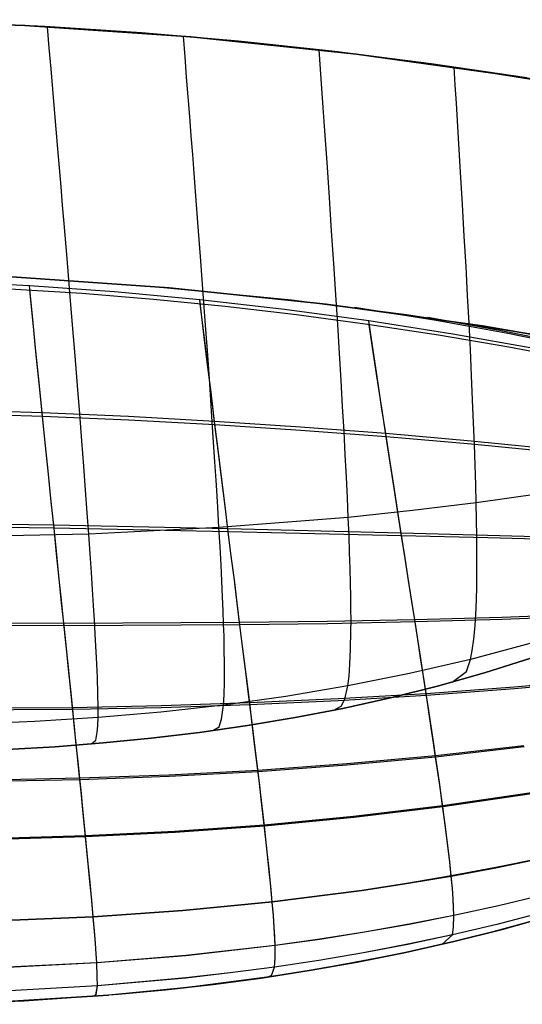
# Model space of a CAD drawing. Header units: millimetres. Extents: x -58 to 58, y -58 to 58.
# Tile 56 of 74: x 3 to 9, y 46 to 57. Entities that reach past the tile are written whole.
import ezdxf

# ---------------------------------------------------------------- set-up
doc = ezdxf.new("R2010")
doc.units = ezdxf.units.MM
doc.header["$MEASUREMENT"] = 0
doc.layers.add('Predefinito', color=5, linetype='Continuous')

msp = doc.modelspace()

# ---------------------------------------------------------------- linework, layer by layer
at = {"layer": 'Predefinito', "color": 9}
for points in [[(20.39, 53.763), (18.522, 54.435), (16.632, 55.042), (14.722, 55.583), (12.795, 56.058), (10.852, 56.467), (8.897, 56.808), (6.931, 57.081), (4.957, 57.286), (2.976, 57.423), (0.992, 57.491), (-0.992, 57.491), (-2.976, 57.423), (-4.957, 57.286), (-6.931, 57.081), (-8.897, 56.808), (-10.852, 56.467), (-12.795, 56.058), (-14.722, 55.583), (-16.632, 55.042)], [(-16.632, 55.042), (-14.722, 55.583), (-12.795, 56.058), (-10.852, 56.467), (-8.897, 56.808), (-6.931, 57.081), (-4.957, 57.286), (-2.976, 57.423), (-0.992, 57.491), (0.992, 57.491), (2.976, 57.423), (4.957, 57.286), (6.931, 57.081), (8.897, 56.808), (10.852, 56.467), (12.795, 56.058), (14.722, 55.583), (16.632, 55.042), (18.522, 54.435), (20.39, 53.763)], [(21.073, 50.261), (19.326, 50.958), (17.556, 51.595), (15.764, 52.17), (13.954, 52.683), (12.127, 53.134), (10.286, 53.521), (8.433, 53.844), (6.569, 54.103), (4.698, 54.297), (2.821, 54.427), (0.941, 54.492), (-0.941, 54.492), (-2.821, 54.427), (-4.698, 54.297), (-6.569, 54.103), (-8.433, 53.844), (-10.286, 53.521), (-12.127, 53.134), (-13.954, 52.683), (-15.764, 52.17)], [(-15.764, 52.17), (-13.954, 52.683), (-12.127, 53.134), (-10.286, 53.521), (-8.433, 53.844), (-6.569, 54.103), (-4.698, 54.297), (-2.821, 54.427), (-0.941, 54.492), (0.941, 54.492), (2.821, 54.427), (4.698, 54.297), (6.569, 54.103), (8.433, 53.844), (10.286, 53.521), (12.127, 53.134), (13.954, 52.683), (15.764, 52.17), (17.556, 51.595), (19.326, 50.958), (21.073, 50.261)], [(2.764, 48.793), (3.337, 48.827), (3.911, 48.872), (4.485, 48.929), (5.058, 48.998), (5.631, 49.079), (6.201, 49.174), (6.77, 49.284), (7.336, 49.409), (7.898, 49.549), (8.457, 49.707), (9.011, 49.881)], [(9.011, 49.881), (8.457, 49.707), (7.898, 49.549), (7.336, 49.409), (6.77, 49.284), (6.201, 49.174), (5.631, 49.079), (5.058, 48.998), (4.485, 48.929), (3.911, 48.872), (3.337, 48.827), (2.764, 48.793)], [(2.764, 48.793), (3.337, 48.827), (3.911, 48.872), (4.485, 48.929), (5.058, 48.998), (5.631, 49.079), (6.201, 49.174), (6.77, 49.284), (7.336, 49.409), (7.898, 49.549), (8.457, 49.707), (9.011, 49.881)], [(13.218, 48.456), (12.662, 48.16), (12.1, 47.886), (11.535, 47.633), (10.965, 47.399), (10.393, 47.185), (9.819, 46.989), (9.244, 46.811), (8.668, 46.65), (8.092, 46.505), (7.516, 46.375), (6.94, 46.26), (6.366, 46.159), (5.794, 46.07), (5.223, 45.994), (4.655, 45.93), (3.975, 45.867)], [(1.864, 45.757), (2.969, 45.799), (4.09, 45.877), (4.655, 45.93), (5.223, 45.994), (5.794, 46.07), (6.366, 46.159), (6.94, 46.26), (7.516, 46.375), (8.092, 46.505), (8.668, 46.65), (9.244, 46.811)]]:
    msp.add_lwpolyline(points, dxfattribs=at)
at = {"layer": 'Predefinito', "color": 9, "extrusion": (0.996771, 0.057144, -0.056418)}
msp.add_lwpolyline([(53.865, 29.176), (53.972, 29.071)], dxfattribs=at)
at = {"layer": 'Predefinito', "color": 9, "extrusion": (0.996764, 0.057077, 0.056593)}
msp.add_lwpolyline([(53.81, 350.16), (53.969, 350.317)], dxfattribs=at)
at = {"layer": 'Predefinito', "color": 9, "extrusion": (0.995751, 0.063505, -0.066682)}
msp.add_lwpolyline([(53.525, 29.461), (53.651, 29.329)], dxfattribs=at)
at = {"layer": 'Predefinito', "color": 9, "extrusion": (0.995727, 0.063499, 0.067043)}
msp.add_lwpolyline([(53.468, 349.624), (53.643, 349.808)], dxfattribs=at)
at = {"layer": 'Predefinito', "color": 9, "extrusion": (0.994398, 0.069469, -0.079662)}
msp.add_lwpolyline([(53.109, 29.846), (53.262, 29.671)], dxfattribs=at)
at = {"layer": 'Predefinito', "color": 9, "extrusion": (0.994352, 0.069461, 0.080247)}
msp.add_lwpolyline([(53.048, 348.86), (53.248, 349.088)], dxfattribs=at)
at = {"layer": 'Predefinito', "color": 9, "extrusion": (0.993474, 0.072233, 0.088272)}
msp.add_lwpolyline([(52.812, 348.354), (53.027, 348.615)], dxfattribs=at)
at = {"layer": 'Predefinito', "color": 9, "extrusion": (1, 0, 0)}
for points in [[(46.65, 60), (46.65, 319.999)], [(45.877, 60), (45.877, 320)]]:
    msp.add_lwpolyline(points, dxfattribs=at)
at = {"layer": 'Predefinito', "color": 9}
for points in [[(8.964, 56.797, 349.998), (7.822, 56.965, 350), (6.674, 57.111, 350), (5.523, 57.234, 350), (4.37, 57.334, 350), (3.215, 57.41, 350), (2.059, 57.463, 350)], [(2.065, 57.463, 30), (3.077, 57.418, 30), (4.087, 57.355, 30), (5.096, 57.274, 30), (6.103, 57.175, 30), (7.109, 57.059, 29.999), (8.112, 56.925, 29.999), (9.984, 56.627, 29.997)], [(3.774, 48.861, 60), (3.823, 48.906, 54.609), (3.84, 48.999, 51.914), (3.846, 49.074, 50.568), (3.85, 49.173, 49.222), (3.851, 49.299, 47.878), (3.848, 49.457, 46.537), (3.842, 49.653, 45.202), (3.832, 49.89, 43.875), (3.825, 50.026, 43.216), (3.817, 50.174, 42.56), (3.808, 50.336, 41.907), (3.797, 50.511, 41.258), (3.785, 50.701, 40.613), (3.771, 50.905, 39.972), (3.756, 51.125, 39.337), (3.74, 51.361, 38.706), (3.721, 51.614, 38.08), (3.701, 51.884, 37.461), (3.679, 52.171, 36.849), (3.656, 52.474, 36.246), (3.631, 52.795, 35.651), (3.604, 53.131, 35.067), (3.576, 53.485, 34.494), (3.546, 53.855, 33.933), (3.514, 54.241, 33.386), (3.481, 54.644, 32.852), (3.446, 55.064, 32.333), (3.428, 55.28, 32.08), (3.41, 55.5, 31.831), (3.391, 55.724, 31.586), (3.372, 55.953, 31.345), (3.352, 56.185, 31.109), (3.332, 56.422, 30.877), (3.311, 56.662, 30.651), (3.29, 56.907, 30.429), (3.269, 57.155, 30.212), (3.247, 57.408, 30)], [(3.774, 48.861, 320), (3.823, 48.906, 325.391), (3.84, 48.999, 328.086), (3.846, 49.074, 329.432), (3.85, 49.173, 330.778), (3.851, 49.299, 332.122), (3.848, 49.457, 333.463), (3.842, 49.653, 334.798), (3.832, 49.89, 336.125), (3.825, 50.026, 336.784), (3.817, 50.174, 337.44), (3.808, 50.336, 338.093), (3.797, 50.511, 338.742), (3.785, 50.701, 339.387), (3.771, 50.905, 340.028), (3.756, 51.125, 340.663), (3.74, 51.361, 341.294), (3.721, 51.614, 341.92), (3.701, 51.884, 342.539), (3.679, 52.171, 343.151), (3.656, 52.474, 343.754), (3.631, 52.795, 344.349), (3.604, 53.131, 344.933), (3.576, 53.485, 345.506), (3.546, 53.855, 346.067), (3.514, 54.241, 346.614), (3.481, 54.644, 347.148), (3.446, 55.064, 347.667), (3.428, 55.28, 347.92), (3.41, 55.5, 348.169), (3.391, 55.724, 348.414), (3.372, 55.953, 348.655), (3.352, 56.185, 348.891), (3.332, 56.422, 349.123), (3.311, 56.662, 349.349), (3.29, 56.907, 349.571), (3.269, 57.155, 349.788), (3.247, 57.408, 350)], [(5.22, 49.019, 60), (5.293, 49.065, 54.621), (5.323, 49.155, 51.932), (5.346, 49.322, 49.246), (5.353, 49.444, 47.905), (5.357, 49.596, 46.567), (5.358, 49.785, 45.234), (5.355, 50.014, 43.91), (5.352, 50.146, 43.252), (5.347, 50.289, 42.597), (5.342, 50.445, 41.945), (5.335, 50.615, 41.297), (5.326, 50.798, 40.652), (5.316, 50.996, 40.012), (5.305, 51.209, 39.377), (5.292, 51.438, 38.746), (5.278, 51.683, 38.12), (5.262, 51.944, 37.501), (5.244, 52.221, 36.889), (5.224, 52.515, 36.285), (5.204, 52.825, 35.689), (5.181, 53.151, 35.104), (5.157, 53.493, 34.529), (5.131, 53.852, 33.966), (5.104, 54.226, 33.416), (5.075, 54.617, 32.88), (5.044, 55.023, 32.358), (5.012, 55.445, 31.851), (4.996, 55.663, 31.604), (4.979, 55.884, 31.362), (4.961, 56.109, 31.123), (4.943, 56.338, 30.889), (4.925, 56.571, 30.66), (4.906, 56.808, 30.435), (4.887, 57.049, 30.215), (4.868, 57.294, 30)], [(5.22, 49.019, 320), (5.293, 49.065, 325.379), (5.323, 49.155, 328.068), (5.346, 49.322, 330.754), (5.353, 49.444, 332.095), (5.357, 49.596, 333.433), (5.358, 49.785, 334.766), (5.355, 50.014, 336.09), (5.352, 50.146, 336.748), (5.347, 50.289, 337.403), (5.342, 50.445, 338.055), (5.335, 50.615, 338.703), (5.326, 50.798, 339.348), (5.316, 50.996, 339.988), (5.305, 51.209, 340.623), (5.292, 51.438, 341.254), (5.278, 51.683, 341.88), (5.262, 51.944, 342.499), (5.244, 52.221, 343.111), (5.224, 52.515, 343.715), (5.204, 52.825, 344.311), (5.181, 53.151, 344.896), (5.157, 53.493, 345.471), (5.131, 53.852, 346.034), (5.104, 54.226, 346.584), (5.075, 54.617, 347.12), (5.044, 55.023, 347.642), (5.012, 55.445, 348.149), (4.996, 55.663, 348.396), (4.979, 55.884, 348.638), (4.961, 56.109, 348.877), (4.943, 56.338, 349.111), (4.925, 56.571, 349.34), (4.906, 56.808, 349.565), (4.887, 57.049, 349.785), (4.868, 57.294, 350)], [(6.655, 49.26, 60), (6.75, 49.308, 54.639), (6.793, 49.393, 51.96), (6.828, 49.551, 49.282), (6.842, 49.666, 47.945), (6.853, 49.81, 46.611), (6.861, 49.989, 45.283), (6.865, 50.207, 43.962), (6.866, 50.332, 43.306), (6.865, 50.468, 42.652), (6.863, 50.616, 42.001), (6.86, 50.777, 41.354), (6.855, 50.952, 40.711), (6.849, 51.14, 40.071), (6.842, 51.342, 39.436), (6.833, 51.56, 38.806), (6.823, 51.793, 38.18), (6.811, 52.041, 37.561), (6.798, 52.305, 36.948), (6.783, 52.585, 36.343), (6.766, 52.88, 35.746), (6.748, 53.19, 35.159), (6.729, 53.516, 34.582), (6.708, 53.857, 34.016), (6.685, 54.213, 33.462), (6.661, 54.585, 32.921), (6.635, 54.972, 32.395), (6.608, 55.374, 31.883), (6.58, 55.791, 31.386), (6.565, 56.005, 31.144), (6.55, 56.223, 30.906), (6.534, 56.445, 30.673), (6.518, 56.671, 30.444), (6.502, 56.9, 30.22), (6.485, 57.133, 30)], [(6.655, 49.26, 320), (6.75, 49.308, 325.361), (6.793, 49.393, 328.04), (6.828, 49.551, 330.718), (6.842, 49.666, 332.055), (6.853, 49.81, 333.389), (6.861, 49.989, 334.717), (6.865, 50.207, 336.038), (6.866, 50.332, 336.694), (6.865, 50.468, 337.348), (6.863, 50.616, 337.999), (6.86, 50.777, 338.646), (6.855, 50.952, 339.289), (6.849, 51.14, 339.929), (6.842, 51.342, 340.564), (6.833, 51.56, 341.194), (6.823, 51.793, 341.82), (6.811, 52.041, 342.439), (6.798, 52.305, 343.052), (6.783, 52.585, 343.657), (6.766, 52.88, 344.254), (6.748, 53.19, 344.841), (6.729, 53.516, 345.418), (6.708, 53.857, 345.984), (6.685, 54.213, 346.538), (6.661, 54.585, 347.079), (6.635, 54.972, 347.605), (6.608, 55.374, 348.117), (6.58, 55.791, 348.614), (6.565, 56.005, 348.856), (6.55, 56.223, 349.094), (6.534, 56.445, 349.327), (6.518, 56.671, 349.556), (6.502, 56.9, 349.78), (6.485, 57.133, 350)], [(8.071, 49.596, 60), (8.242, 49.723, 51.996), (8.291, 49.867, 49.33), (8.312, 49.973, 47.999), (8.33, 50.107, 46.671), (8.346, 50.272, 45.348), (8.357, 50.474, 44.032), (8.365, 50.717, 42.725), (8.367, 50.855, 42.076), (8.368, 51.004, 41.431), (8.368, 51.166, 40.789), (8.366, 51.342, 40.15), (8.363, 51.53, 39.516), (8.359, 51.732, 38.886), (8.353, 51.949, 38.26), (8.346, 52.181, 37.64), (8.338, 52.427, 37.027), (8.328, 52.687, 36.42), (8.316, 52.962, 35.822), (8.303, 53.251, 35.232), (8.289, 53.555, 34.651), (8.273, 53.873, 34.082), (8.256, 54.205, 33.523), (8.237, 54.551, 32.977), (8.217, 54.912, 32.443), (8.196, 55.287, 31.924), (8.173, 55.676, 31.419), (8.148, 56.079, 30.929), (8.123, 56.496, 30.456), (8.109, 56.71, 30.226), (8.096, 56.927, 30)], [(8.071, 49.596, 320), (8.242, 49.723, 328.004), (8.291, 49.867, 330.67), (8.312, 49.973, 332.001), (8.33, 50.107, 333.329), (8.346, 50.272, 334.652), (8.357, 50.474, 335.968), (8.365, 50.717, 337.275), (8.367, 50.855, 337.924), (8.368, 51.004, 338.569), (8.368, 51.166, 339.211), (8.366, 51.342, 339.85), (8.363, 51.53, 340.484), (8.359, 51.732, 341.114), (8.353, 51.949, 341.74), (8.346, 52.181, 342.36), (8.338, 52.427, 342.973), (8.328, 52.687, 343.58), (8.316, 52.962, 344.178), (8.303, 53.251, 344.768), (8.289, 53.555, 345.349), (8.273, 53.873, 345.918), (8.256, 54.205, 346.477), (8.237, 54.551, 347.023), (8.217, 54.912, 347.557), (8.196, 55.287, 348.076), (8.173, 55.676, 348.581), (8.148, 56.079, 349.071), (8.123, 56.496, 349.544), (8.109, 56.71, 349.774), (8.096, 56.927, 350)], [(9.069, 53.568, 29.149), (8.081, 53.745, 29.041), (7.077, 53.902, 28.952), (6.072, 54.038, 28.88), (5.063, 54.154, 28.822), (4.048, 54.248, 28.777), (3.031, 54.32, 28.746), (2.014, 54.37, 28.725)], [(2.778, 54.429, 351.351), (4.473, 54.316, 351.31), (6.157, 54.151, 351.246), (7.826, 53.935, 351.156), (9.444, 53.675, 351.043)], [(2.835, 54.426, 28.65), (4.572, 54.308, 28.693), (6.24, 54.142, 28.758), (7.529, 53.977, 28.826), (9.069, 53.74, 28.93)], [(9.567, 53.432, 350.738), (8.747, 53.587, 350.837), (7.909, 53.73, 350.925), (7.063, 53.859, 350.998), (6.216, 53.973, 351.06), (5.367, 54.072, 351.112), (4.513, 54.157, 351.153), (3.657, 54.227, 351.186), (2.8, 54.281, 351.21)], [(3.792, 45.853, 60), (3.826, 45.871, 56.093), (3.842, 45.977, 52.128), (3.841, 46.088, 50.125), (3.834, 46.252, 48.107), (3.827, 46.359, 47.091), (3.818, 46.484, 46.072), (3.806, 46.631, 45.05), (3.792, 46.801, 44.026), (3.775, 46.997, 43.001), (3.754, 47.221, 41.976), (3.729, 47.476, 40.952), (3.701, 47.765, 39.931), (3.669, 48.088, 38.914), (3.651, 48.264, 38.407), (3.632, 48.45, 37.901), (3.612, 48.645, 37.398), (3.591, 48.851, 36.897), (3.569, 49.067, 36.399), (3.546, 49.292, 35.904), (3.522, 49.528, 35.413), (3.496, 49.774, 34.926), (3.47, 50.03, 34.444), (3.442, 50.297, 33.966), (3.413, 50.573, 33.494), (3.383, 50.86, 33.027), (3.353, 51.158, 32.566), (3.321, 51.466, 32.111), (3.288, 51.785, 31.663), (3.254, 52.114, 31.222), (3.219, 52.454, 30.788), (3.184, 52.805, 30.362), (3.147, 53.167, 29.944), (3.109, 53.54, 29.535), (3.071, 53.924, 29.136), (3.031, 54.32, 28.746)], [(3.792, 45.853, 320), (3.825, 45.871, 323.899), (3.842, 45.976, 327.856), (3.841, 46.087, 329.855), (3.834, 46.25, 331.868), (3.827, 46.356, 332.882), (3.818, 46.48, 333.899), (3.807, 46.626, 334.919), (3.793, 46.795, 335.941), (3.775, 46.99, 336.964), (3.755, 47.213, 337.986), (3.73, 47.466, 339.008), (3.702, 47.752, 340.027), (3.67, 48.074, 341.043), (3.653, 48.248, 341.549), (3.634, 48.433, 342.053), (3.614, 48.627, 342.556), (3.593, 48.831, 343.056), (3.571, 49.046, 343.554), (3.548, 49.27, 344.048), (3.524, 49.504, 344.538), (3.499, 49.749, 345.024), (3.472, 50.003, 345.506), (3.445, 50.268, 345.983), (3.416, 50.543, 346.455), (3.387, 50.828, 346.922), (3.356, 51.124, 347.383), (3.325, 51.43, 347.837), (3.292, 51.747, 348.285), (3.258, 52.074, 348.726), (3.224, 52.413, 349.16), (3.188, 52.762, 349.586), (3.151, 53.122, 350.004), (3.114, 53.493, 350.413), (3.076, 53.874, 350.813), (3.036, 54.268, 351.204)], [(5.862, 46.08, 60), (5.918, 46.101, 56.11), (5.954, 46.201, 52.161), (5.962, 46.305, 50.167), (5.961, 46.459, 48.157), (5.957, 46.56, 47.146), (5.95, 46.678, 46.131), (5.94, 46.817, 45.114), (5.927, 46.978, 44.094), (5.909, 47.164, 43.073), (5.888, 47.377, 42.053), (5.862, 47.619, 41.033), (5.832, 47.893, 40.016), (5.796, 48.201, 39.002), (5.777, 48.369, 38.496), (5.756, 48.545, 37.992), (5.733, 48.732, 37.49), (5.709, 48.928, 36.99), (5.684, 49.133, 36.493), (5.658, 49.348, 35.999), (5.63, 49.573, 35.509), (5.601, 49.808, 35.023), (5.57, 50.052, 34.541), (5.538, 50.307, 34.064), (5.505, 50.571, 33.591), (5.471, 50.845, 33.124), (5.435, 51.129, 32.662), (5.398, 51.424, 32.206), (5.36, 51.728, 31.757), (5.321, 52.043, 31.314), (5.281, 52.368, 30.879), (5.239, 52.704, 30.451), (5.197, 53.051, 30.03), (5.153, 53.408, 29.619), (5.108, 53.775, 29.216), (5.063, 54.154, 28.822)], [(5.862, 46.08, 320), (5.918, 46.101, 323.882), (5.954, 46.2, 327.822), (5.962, 46.303, 329.813), (5.961, 46.457, 331.818), (5.95, 46.674, 333.84), (5.94, 46.812, 334.855), (5.927, 46.973, 335.873), (5.91, 47.157, 336.891), (5.889, 47.369, 337.91), (5.863, 47.609, 338.927), (5.833, 47.881, 339.943), (5.798, 48.187, 340.955), (5.778, 48.353, 341.459), (5.758, 48.529, 341.962), (5.735, 48.714, 342.464), (5.712, 48.909, 342.963), (5.687, 49.113, 343.459), (5.66, 49.327, 343.952), (5.633, 49.55, 344.442), (5.604, 49.783, 344.928), (5.573, 50.026, 345.409), (5.542, 50.279, 345.886), (5.509, 50.542, 346.358), (5.475, 50.814, 346.825), (5.439, 51.097, 347.287), (5.403, 51.389, 347.742), (5.365, 51.692, 348.191), (5.326, 52.005, 348.634), (5.286, 52.329, 349.069), (5.244, 52.663, 349.497), (5.202, 53.007, 349.918), (5.159, 53.362, 350.33), (5.114, 53.727, 350.733), (5.069, 54.104, 351.127)], [(14.201, 52.617, 349.632), (14.09, 52.639, 349.704), (13.978, 52.661, 349.773), (13.863, 52.683, 349.84), (13.748, 52.705, 349.904), (13.63, 52.728, 349.967), (13.511, 52.751, 350.027), (13.391, 52.774, 350.084), (13.269, 52.798, 350.139), (13.14, 52.823, 350.193), (13.01, 52.848, 350.244), (12.878, 52.874, 350.293), (12.746, 52.9, 350.338), (12.483, 52.952, 350.42), (12.226, 53.005, 350.492), (11.973, 53.058, 350.554), (11.726, 53.111, 350.609), (11.253, 53.215, 350.699), (10.806, 53.314, 350.774), (9.535, 53.589, 350.943), (8.717, 53.754, 351.041), (7.88, 53.905, 351.127), (6.908, 54.06, 351.209)], [(7.949, 46.471, 60), (8.075, 46.585, 52.216), (8.088, 46.677, 50.235), (8.092, 46.816, 48.24), (8.084, 47.014, 46.229), (8.074, 47.14, 45.219), (8.061, 47.286, 44.207), (8.043, 47.456, 43.194), (8.02, 47.65, 42.181), (7.992, 47.871, 41.168), (7.958, 48.122, 40.157), (7.919, 48.403, 39.149), (7.873, 48.719, 38.145), (7.848, 48.89, 37.645), (7.821, 49.07, 37.147), (7.792, 49.259, 36.651), (7.762, 49.457, 36.159), (7.73, 49.664, 35.67), (7.697, 49.88, 35.185), (7.662, 50.106, 34.703), (7.625, 50.34, 34.226), (7.587, 50.584, 33.753), (7.548, 50.837, 33.286), (7.507, 51.1, 32.823), (7.464, 51.372, 32.366), (7.42, 51.654, 31.915), (7.375, 51.945, 31.47), (7.328, 52.246, 31.031), (7.28, 52.558, 30.6), (7.231, 52.879, 30.176), (7.181, 53.21, 29.759), (7.129, 53.551, 29.351), (7.077, 53.902, 28.952)], [(14.07, 52.653, 30.261), (13.956, 52.675, 30.192), (13.84, 52.698, 30.124), (13.723, 52.721, 30.059), (13.603, 52.744, 29.997), (13.483, 52.768, 29.937), (13.361, 52.792, 29.879), (13.237, 52.816, 29.824), (13.112, 52.84, 29.772), (12.982, 52.866, 29.722), (12.852, 52.891, 29.675), (12.721, 52.917, 29.63), (12.591, 52.943, 29.589), (12.334, 52.996, 29.514), (12.082, 53.049, 29.448), (11.836, 53.102, 29.391), (11.595, 53.154, 29.341), (11.134, 53.256, 29.257), (10.697, 53.354, 29.186), (9.448, 53.625, 29.023), (8.638, 53.787, 28.927), (7.781, 53.941, 28.841)], [(7.949, 46.471, 319.999), (8.075, 46.584, 327.768), (8.088, 46.676, 329.744), (8.092, 46.814, 331.735), (8.084, 47.01, 333.742), (8.075, 47.136, 334.75), (8.061, 47.281, 335.76), (8.043, 47.449, 336.771), (8.021, 47.642, 337.782), (7.993, 47.862, 338.793), (7.96, 48.111, 339.802), (7.921, 48.391, 340.808), (7.875, 48.704, 341.81), (7.85, 48.874, 342.31), (7.823, 49.053, 342.807), (7.795, 49.241, 343.301), (7.765, 49.437, 343.793), (7.733, 49.643, 344.281), (7.7, 49.858, 344.766), (7.666, 50.082, 345.247), (7.629, 50.315, 345.723), (7.591, 50.557, 346.196), (7.552, 50.809, 346.663), (7.511, 51.07, 347.125), (7.469, 51.34, 347.582), (7.425, 51.62, 348.033), (7.38, 51.91, 348.478), (7.334, 52.21, 348.916), (7.286, 52.519, 349.348), (7.237, 52.838, 349.772), (7.187, 53.167, 350.188), (7.136, 53.506, 350.597), (7.084, 53.856, 350.997)], [(9.302, 52.369, 30.821), (8.298, 52.468, 30.701), (7.28, 52.558, 30.6), (6.262, 52.636, 30.517), (5.239, 52.704, 30.451), (4.212, 52.761, 30.399), (3.184, 52.805, 30.362), (2.154, 52.838, 30.339)], [(9.309, 52.335, 349.126), (8.304, 52.432, 349.246), (7.286, 52.519, 349.348), (6.267, 52.596, 349.431), (5.244, 52.663, 349.497), (4.217, 52.718, 349.549), (3.188, 52.762, 349.586), (2.158, 52.794, 349.61)], [(9.116, 51.839, 38.934), (8.359, 51.732, 38.886), (7.598, 51.64, 38.843), (6.833, 51.56, 38.806), (5.292, 51.438, 38.746), (3.74, 51.361, 38.706), (2.178, 51.327, 38.685)], [(9.116, 51.839, 341.066), (8.359, 51.732, 341.114), (7.598, 51.64, 341.157), (6.833, 51.56, 341.194), (5.292, 51.438, 341.254), (3.74, 51.361, 341.294), (2.178, 51.327, 341.315)], [(9.513, 51.317, 32.6), (8.494, 51.345, 32.473), (7.464, 51.372, 32.366), (5.398, 51.424, 32.206), (3.321, 51.466, 32.111), (1.232, 51.495, 32.076)], [(9.518, 51.289, 347.348), (8.499, 51.315, 347.475), (7.469, 51.34, 347.582), (5.403, 51.389, 347.742), (3.325, 51.43, 347.837), (1.235, 51.458, 347.873)], [(9.697, 50.405, 34.463), (8.666, 50.368, 34.335), (7.625, 50.34, 34.226), (6.583, 50.32, 34.136), (5.538, 50.307, 34.064), (3.442, 50.297, 33.966), (1.337, 50.304, 33.931)], [(9.701, 50.382, 345.487), (8.67, 50.344, 345.614), (7.629, 50.315, 345.723), (6.587, 50.293, 345.813), (5.542, 50.279, 345.886), (3.445, 50.268, 345.983), (1.339, 50.275, 346.019)], [(15.753, 50.156, 319.995), (15.377, 49.862, 319.995), (14.993, 49.578, 319.995), (14.529, 49.256, 319.996), (14.056, 48.949, 319.996), (13.574, 48.658, 319.997), (13.085, 48.383, 319.997), (12.589, 48.123, 319.998), (12.086, 47.88, 319.998), (11.579, 47.652, 319.998), (11.067, 47.439, 319.999), (10.552, 47.242, 319.999), (10.034, 47.06, 319.999), (9.515, 46.892, 319.999), (8.993, 46.739, 319.999), (8.471, 46.598, 319.999), (7.949, 46.471, 319.999), (7.426, 46.356, 319.999), (6.903, 46.253, 319.999), (6.382, 46.161, 320), (5.862, 46.08, 320), (4.916, 45.958, 320), (3.973, 45.867, 320)], [(9.013, 50.061, 49.359), (8.291, 49.867, 49.33), (7.562, 49.698, 49.305), (6.828, 49.551, 49.282), (6.089, 49.426, 49.263), (5.346, 49.322, 49.246), (4.599, 49.238, 49.233), (3.85, 49.173, 49.222), (3.097, 49.126, 49.215), (2.345, 49.095, 49.21)], [(9.013, 50.061, 330.641), (8.291, 49.867, 330.67), (7.562, 49.698, 330.695), (6.828, 49.551, 330.718), (6.089, 49.426, 330.737), (5.346, 49.322, 330.754), (4.599, 49.238, 330.767), (3.85, 49.173, 330.778), (3.097, 49.126, 330.785), (2.345, 49.095, 330.79)], [(9.851, 49.628, 36.391), (8.811, 49.535, 36.266), (7.762, 49.457, 36.159), (6.711, 49.396, 36.071), (5.658, 49.348, 35.999), (4.602, 49.314, 35.944), (3.546, 49.292, 35.904), (1.428, 49.281, 35.869)], [(9.855, 49.611, 343.561), (8.814, 49.516, 343.686), (7.765, 49.437, 343.793), (6.714, 49.375, 343.881), (5.66, 49.327, 343.952), (4.604, 49.292, 344.008), (3.548, 49.27, 344.048), (1.43, 49.258, 344.083)], [(8.928, 48.839, 38.246), (7.873, 48.719, 38.145), (6.815, 48.622, 38.061), (5.756, 48.545, 37.992), (4.694, 48.488, 37.939), (3.632, 48.45, 37.901), (2.571, 48.428, 37.878)], [(8.93, 48.825, 341.709), (7.875, 48.704, 341.81), (6.818, 48.606, 341.894), (5.758, 48.529, 341.962), (4.696, 48.472, 342.015), (3.634, 48.433, 342.053), (2.572, 48.411, 342.077)], [(9.018, 48.277, 40.251), (7.958, 48.122, 40.157), (6.896, 47.994, 40.079), (5.832, 47.893, 40.016), (4.766, 47.817, 39.967), (3.701, 47.765, 39.931), (2.637, 47.734, 39.909)], [(9.019, 48.267, 339.708), (7.96, 48.111, 339.802), (6.898, 47.983, 339.88), (5.833, 47.881, 339.943), (4.768, 47.805, 339.992), (3.702, 47.752, 340.027), (2.638, 47.721, 340.049)], [(9.124, 47.495, 44.282), (8.593, 47.386, 44.243), (8.061, 47.286, 44.207), (7.528, 47.196, 44.174), (6.994, 47.115, 44.145), (5.927, 46.978, 44.094), (4.859, 46.874, 44.055), (3.792, 46.801, 44.026), (2.727, 46.756, 44.008)], [(9.124, 47.49, 335.685), (8.593, 47.381, 335.724), (8.061, 47.281, 335.76), (7.528, 47.191, 335.792), (6.995, 47.109, 335.822), (5.927, 46.973, 335.873), (4.859, 46.869, 335.912), (3.793, 46.795, 335.941), (2.728, 46.75, 335.959)], [(9.154, 47.058, 48.296), (8.624, 46.931, 48.267), (8.092, 46.816, 48.24), (7.56, 46.711, 48.216), (7.027, 46.617, 48.194), (6.494, 46.533, 48.175), (5.961, 46.459, 48.157), (4.896, 46.339, 48.128), (3.834, 46.252, 48.107), (2.775, 46.198, 48.093)], [(9.154, 47.056, 331.68), (8.624, 46.929, 331.709), (8.092, 46.814, 331.735), (7.56, 46.709, 331.759), (7.027, 46.615, 331.781), (6.494, 46.531, 331.801), (5.961, 46.457, 331.818), (4.897, 46.336, 331.847), (3.834, 46.25, 331.868), (2.775, 46.195, 331.882)], [(9.134, 46.846, 52.253), (8.605, 46.709, 52.234), (8.075, 46.585, 52.216), (7.545, 46.472, 52.2), (7.014, 46.371, 52.186), (6.484, 46.28, 52.173), (5.954, 46.201, 52.161), (5.425, 46.131, 52.151), (4.896, 46.071, 52.142), (3.842, 45.977, 52.128), (2.793, 45.917, 52.118)], [(9.134, 46.845, 327.731), (8.605, 46.708, 327.75), (8.075, 46.584, 327.768), (7.545, 46.471, 327.784), (7.014, 46.37, 327.798), (6.484, 46.28, 327.811), (5.954, 46.2, 327.822), (5.425, 46.13, 327.833), (4.896, 46.07, 327.841), (3.842, 45.976, 327.856), (2.793, 45.916, 327.865)], [(2.77, 45.789, 60), (3.975, 45.867, 60)], [(3.973, 45.867, 320), (2.77, 45.789, 320)]]:
    msp.add_polyline3d(points, dxfattribs=at)

doc.saveas('drawing.dxf')
